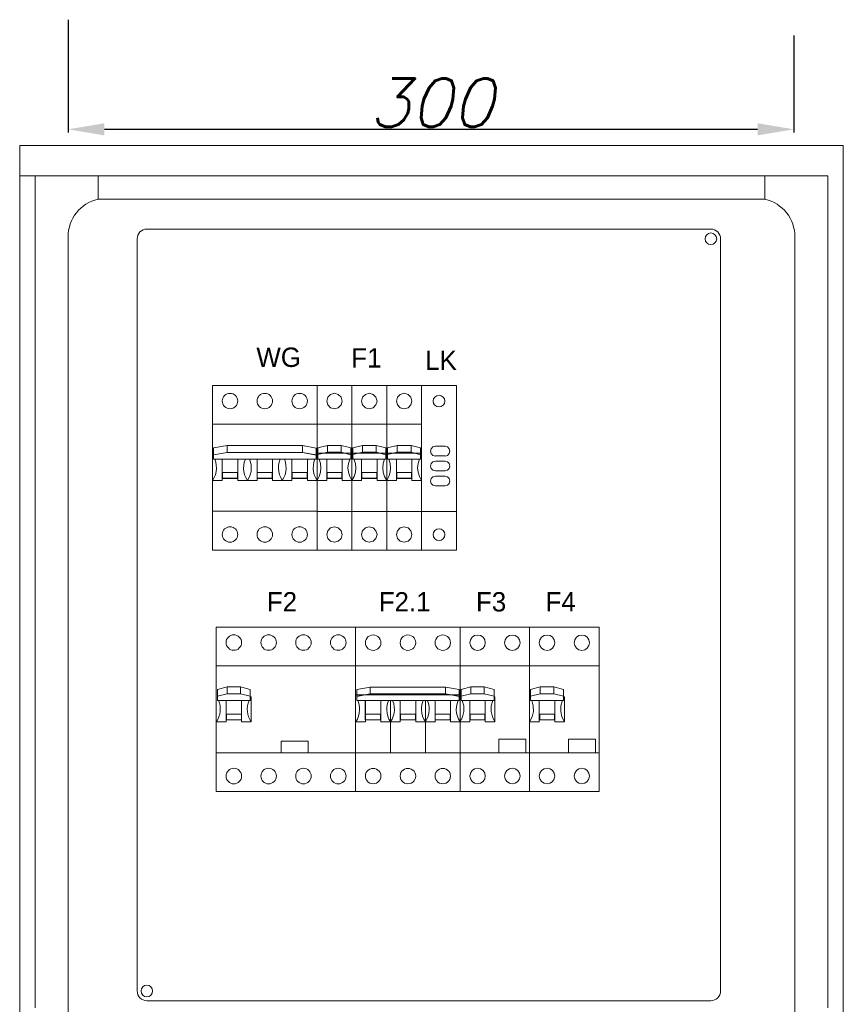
# Model space of a CAD drawing. Header units: millimetres. Extents: x 730 to 10409, y 1134 to 11940.
# Tile 35 of 49: x 8325 to 8666, y 5977 to 6384. Entities that reach past the tile are written whole.
import ezdxf

# ---------------------------------------------------------------- set-up
doc = ezdxf.new("R2010")
doc.units = ezdxf.units.MM
doc.layers.add('30', color=7, linetype='Continuous')
doc.layers.add('45', color=7, linetype='Continuous')
for name, color, linetype, lineweight in [('AKCESORIA', 7, 'Continuous', 5), ('kontur OBUDOWY', 7, 'Continuous', 5), ('wymiary', 3, 'Continuous', 5)]:
    doc.layers.add(name, color=color, linetype=linetype, lineweight=lineweight)
doc.styles.add('INCOBEX', font='romans.shx', dxfattribs={"oblique": 15})
doc.dimstyles.new('INCOBEX', dxfattribs={"dimtxt": 20, "dimasz": 15, "dimexe": 1.25, "dimexo": 0, "dimgap": 1, "dimtad": 1, "dimdec": 1, "dimtxsty": 'INCOBEX', "dimcen": 2.5, "dimadec": 1, "dimazin": 2, "dimtfac": 1, "dimtdec": 1, "dimtmove": 0, "dimatfit": 3, "dimfxl": 1, "dimarcsym": 0})

# ---------------------------------------------------------------- blocks, each defined once
blk = doc.blocks.new('*D63')
at = {"layer": 'Defpoints', "color": 0, "transparency": 16777216}
for p in [(8345.19, 6384.46), (8645.18, 6377.89), (8645.18, 6339.15)]:
    blk.add_point(p, dxfattribs=at)
at = {"layer": 'wymiary', "color": 0, "lineweight": -2, "transparency": 16777216}
for p, q in [((8345.19, 6384.46), (8345.19, 6337.9)), ((8645.18, 6377.89), (8645.18, 6337.9)), ((8360.19, 6339.15), (8630.18, 6339.15))]:
    blk.add_line(p, q, dxfattribs=at)
at = {"layer": 'wymiary', "color": 0, "transparency": 16777216}
for points in [[(8360.19, 6341.65), (8360.19, 6336.65), (8345.19, 6339.15)], [(8630.18, 6341.65), (8630.18, 6336.65), (8645.18, 6339.15)]]:
    blk.add_solid(points, dxfattribs=at)
at = {"layer": 'wymiary', "color": 0, "transparency": 16777216, "insert": (8495.19, 6350.15), "char_height": 20, "attachment_point": 5, "style": 'INCOBEX'}
blk.add_mtext('300', dxfattribs=at)

msp = doc.modelspace()

# ---------------------------------------------------------------- linework, layer by layer
at = {"layer": '30', "color": 7, "lineweight": 15}
for p, q in [((8404.9, 6186.08), (8404.9, 6214.4)), ((8404.9, 6214.4), (8404.9, 6214.4)), ((8505.74, 6186.08), (8505.74, 6214.4))]:
    msp.add_line(p, q, dxfattribs=at)
at = {"layer": '45', "color": 7, "lineweight": 15}
for p, q in [((8448.1, 6165.22), (8448.1, 6233.22)), ((8505.74, 6233.22), (8505.74, 6165.22)), ((8505.74, 6233.22), (8505.74, 6165.22)), ((8404.9, 6217.28), (8448.1, 6217.28)), ((8406.14, 6217.28), (8406.14, 6217.28)), ((8406.45, 6117.44), (8464.05, 6117.44)), ((8464.05, 6117.44), (8464.05, 6105.39)), ((8507.25, 6117.41), (8535.9, 6117.41)), ((8535.97, 6117.41), (8564.63, 6117.41))]:
    msp.add_line(p, q, dxfattribs=at)
for points in [[(8404.9, 6233.22), (8448.1, 6233.22), (8448.1, 6165.22), (8404.9, 6165.22), (8404.9, 6233.22)], [(8404.9, 6233.22), (8404.9, 6233.22), (8404.9, 6165.22), (8404.9, 6165.22), (8404.9, 6233.22)], [(8448.1, 6233.22), (8462.5, 6233.22), (8462.5, 6165.22), (8448.1, 6165.22), (8448.1, 6233.22)], [(8462.5, 6233.22), (8476.9, 6233.22), (8476.9, 6165.22), (8462.5, 6165.22), (8462.5, 6233.22)], [(8476.9, 6233.22), (8491.3, 6233.22), (8491.3, 6165.22), (8476.9, 6165.22), (8476.9, 6233.22)], [(8491.31, 6165.22), (8505.72, 6165.22), (8505.72, 6233.22), (8491.31, 6233.22), (8491.31, 6165.22)], [(8448.1, 6217.24), (8462.5, 6217.24), (8462.5, 6205.25), (8448.1, 6205.25), (8448.1, 6217.24)], [(8462.5, 6217.24), (8476.9, 6217.24), (8476.9, 6205.25), (8462.5, 6205.25), (8462.5, 6217.24)], [(8476.9, 6217.24), (8491.3, 6217.24), (8491.3, 6205.25), (8476.9, 6205.25), (8476.9, 6217.24)], [(8410.92, 6208.42), (8405.33, 6207.46), (8405.33, 6204.56), (8410.92, 6205.6), (8410.92, 6208.42)], [(8410.92, 6208.42), (8442.08, 6208.42), (8442.08, 6205.6), (8410.92, 6205.6), (8410.92, 6208.42)], [(8442.08, 6208.42), (8442.08, 6205.6), (8447.71, 6204.65), (8447.71, 6207.38), (8442.08, 6208.42)], [(8452.48, 6208.44), (8448.48, 6207.49), (8448.48, 6204.68), (8452.48, 6205.63), (8452.48, 6208.44)], [(8452.48, 6208.44), (8458.12, 6208.44), (8458.12, 6205.62), (8452.48, 6205.62), (8452.48, 6208.44)], [(8458.12, 6208.44), (8458.12, 6205.66), (8462.12, 6204.61), (8462.12, 6207.49), (8458.12, 6208.44)], [(8466.88, 6208.44), (8462.88, 6207.49), (8462.88, 6204.68), (8466.88, 6205.63), (8466.88, 6208.44)], [(8466.88, 6208.44), (8472.53, 6208.44), (8472.53, 6205.62), (8466.88, 6205.62), (8466.88, 6208.44)], [(8472.52, 6208.44), (8472.52, 6205.66), (8476.52, 6204.61), (8476.52, 6207.49), (8472.52, 6208.44)], [(8481.28, 6208.44), (8477.28, 6207.49), (8477.28, 6204.68), (8481.28, 6205.63), (8481.28, 6208.44)], [(8481.28, 6208.44), (8486.93, 6208.44), (8486.93, 6205.62), (8481.28, 6205.62), (8481.28, 6208.44)], [(8486.93, 6208.44), (8486.93, 6205.66), (8490.92, 6204.61), (8490.92, 6207.49), (8486.93, 6208.44)], [(8442.08, 6205.6), (8410.92, 6205.6), (8405.33, 6204.65), (8405.33, 6202.83), (8447.71, 6202.83), (8447.71, 6204.52), (8442.08, 6205.6)], [(8408.89, 6202.83), (8415.3, 6202.83), (8415.3, 6194.82), (8408.89, 6194.82), (8408.89, 6202.83)], [(8423.31, 6202.83), (8429.73, 6202.83), (8429.73, 6194.82), (8423.31, 6194.82), (8423.31, 6202.83)], [(8437.7, 6202.83), (8444.11, 6202.83), (8444.11, 6194.82), (8437.7, 6194.82), (8437.7, 6202.83)], [(8458.12, 6205.63), (8452.51, 6205.63), (8448.48, 6204.68), (8448.48, 6202.81), (8462.12, 6202.81), (8462.12, 6204.61), (8458.12, 6205.63)], [(8452.1, 6202.84), (8458.5, 6202.84), (8458.5, 6194.83), (8452.1, 6194.83), (8452.1, 6202.84)], [(8472.53, 6205.63), (8466.91, 6205.63), (8462.88, 6204.68), (8462.88, 6202.81), (8476.52, 6202.81), (8476.52, 6204.61), (8472.53, 6205.63)], [(8466.5, 6202.84), (8472.91, 6202.84), (8472.91, 6194.83), (8466.5, 6194.83), (8466.5, 6202.84)], [(8486.93, 6205.63), (8481.31, 6205.63), (8477.28, 6204.68), (8477.28, 6202.81), (8490.92, 6202.81), (8490.92, 6204.61), (8486.93, 6205.63)], [(8480.9, 6202.84), (8487.31, 6202.84), (8487.31, 6194.83), (8480.9, 6194.83), (8480.9, 6202.84)], [(8409.02, 6197.25), (8415.21, 6197.25), (8415.21, 6194.95), (8409.02, 6194.95), (8409.02, 6197.25)], [(8423.4, 6197.25), (8429.6, 6197.25), (8429.6, 6194.95), (8423.4, 6194.95), (8423.4, 6197.25)], [(8437.83, 6197.25), (8444.03, 6197.25), (8444.03, 6194.95), (8437.83, 6194.95), (8437.83, 6197.25)], [(8452.25, 6197.24), (8458.35, 6197.24), (8458.35, 6194.99), (8452.25, 6194.99), (8452.25, 6197.24)], [(8466.66, 6197.24), (8472.75, 6197.24), (8472.75, 6194.99), (8466.66, 6194.99), (8466.66, 6197.24)], [(8481.06, 6197.24), (8487.15, 6197.24), (8487.15, 6194.99), (8481.06, 6194.99), (8481.06, 6197.24)], [(8406.45, 6133.38), (8464.05, 6133.38), (8464.05, 6065.38), (8406.45, 6065.38), (8406.45, 6133.38)], [(8464.05, 6133.38), (8507.21, 6133.38), (8507.21, 6065.38), (8464.05, 6065.38), (8464.05, 6133.38)], [(8507.21, 6133.38), (8535.94, 6133.38), (8535.94, 6065.38), (8507.21, 6065.38), (8507.21, 6133.38)], [(8535.94, 6133.38), (8564.67, 6133.38), (8564.67, 6065.38), (8535.94, 6065.38), (8535.94, 6133.38)], [(8464.05, 6117.37), (8507.21, 6117.37), (8507.21, 6105.38), (8464.05, 6105.38), (8464.05, 6117.37)], [(8410.9, 6108.64), (8406.92, 6107.66), (8406.92, 6104.79), (8410.9, 6105.82), (8410.9, 6108.64)], [(8416.5, 6105.82), (8410.9, 6105.82), (8406.92, 6104.83), (8406.92, 6103), (8420.48, 6103), (8420.48, 6104.79), (8416.5, 6105.82)], [(8410.9, 6108.64), (8416.5, 6108.64), (8416.5, 6105.81), (8410.9, 6105.81), (8410.9, 6108.64)], [(8416.5, 6108.64), (8416.5, 6105.82), (8420.48, 6104.83), (8420.48, 6107.66), (8416.5, 6108.64)], [(8470.08, 6108.58), (8464.49, 6107.63), (8464.49, 6104.73), (8470.08, 6105.77), (8470.08, 6108.58)], [(8501.23, 6105.77), (8470.08, 6105.77), (8464.49, 6104.82), (8464.49, 6103), (8506.86, 6103), (8506.86, 6104.69), (8501.23, 6105.77)], [(8470.07, 6108.58), (8501.23, 6108.58), (8501.23, 6105.77), (8470.07, 6105.77), (8470.07, 6108.58)], [(8501.23, 6108.58), (8501.23, 6105.77), (8506.86, 6104.82), (8506.86, 6107.54), (8501.23, 6108.58)], [(8511.64, 6108.63), (8507.65, 6107.63), (8507.65, 6104.83), (8511.64, 6105.79), (8511.64, 6108.63)], [(8517.22, 6105.82), (8511.64, 6105.82), (8507.65, 6104.86), (8507.65, 6103.02), (8521.25, 6103.02), (8521.25, 6104.83), (8517.22, 6105.82)], [(8511.64, 6108.63), (8517.22, 6108.63), (8517.22, 6105.82), (8511.64, 6105.82), (8511.64, 6108.63)], [(8517.22, 6108.63), (8517.22, 6105.79), (8521.25, 6104.83), (8521.25, 6107.59), (8517.22, 6108.63)], [(8540.37, 6108.63), (8536.38, 6107.63), (8536.38, 6104.83), (8540.37, 6105.79), (8540.37, 6108.63)], [(8545.95, 6105.82), (8540.37, 6105.82), (8536.38, 6104.86), (8536.38, 6103.02), (8549.97, 6103.02), (8549.97, 6104.83), (8545.95, 6105.82)], [(8540.37, 6108.63), (8545.95, 6108.63), (8545.95, 6105.82), (8540.37, 6105.82), (8540.37, 6108.63)], [(8545.94, 6108.63), (8545.94, 6105.79), (8549.97, 6104.83), (8549.97, 6107.59), (8545.94, 6108.63)], [(8410.51, 6103), (8416.89, 6103), (8416.89, 6095), (8410.51, 6095), (8410.51, 6103)], [(8468.04, 6103), (8474.45, 6103), (8474.45, 6094.99), (8468.04, 6094.99), (8468.04, 6103)], [(8482.47, 6103), (8488.88, 6103), (8488.88, 6094.99), (8482.47, 6094.99), (8482.47, 6103)], [(8496.85, 6103), (8503.27, 6103), (8503.27, 6094.99), (8496.85, 6094.99), (8496.85, 6103)], [(8511.23, 6103.02), (8517.63, 6103.02), (8517.63, 6095.05), (8511.23, 6095.05), (8511.23, 6103.02)], [(8539.96, 6103.02), (8546.35, 6103.02), (8546.35, 6095.05), (8539.96, 6095.05), (8539.96, 6103.02)], [(8410.64, 6097.4), (8416.84, 6097.4), (8416.84, 6095.09), (8410.64, 6095.09), (8410.64, 6097.4)], [(8468.17, 6097.42), (8474.37, 6097.42), (8474.37, 6095.12), (8468.17, 6095.12), (8468.17, 6097.42)], [(8482.55, 6097.42), (8488.75, 6097.42), (8488.75, 6095.12), (8482.55, 6095.12), (8482.55, 6097.42)], [(8496.98, 6097.42), (8503.18, 6097.42), (8503.18, 6095.12), (8496.98, 6095.12), (8496.98, 6097.42)], [(8511.38, 6097.45), (8517.48, 6097.45), (8517.48, 6095.12), (8511.38, 6095.12), (8511.38, 6097.45)], [(8540.11, 6097.45), (8546.21, 6097.45), (8546.21, 6095.12), (8540.11, 6095.12), (8540.11, 6097.45)]]:
    msp.add_lwpolyline(points, close=True, dxfattribs=at)
for points in [[(8404.9, 6233.22), (8448.1, 6233.22), (8448.1, 6165.22), (8404.9, 6165.22), (8404.9, 6233.22)], [(8448.1, 6233.22), (8462.5, 6233.22), (8462.5, 6165.22), (8448.1, 6165.22), (8448.1, 6233.22)], [(8462.5, 6233.22), (8476.9, 6233.22), (8476.9, 6165.22), (8462.5, 6165.22), (8462.5, 6233.22)], [(8476.9, 6233.22), (8491.3, 6233.22), (8491.3, 6165.22), (8476.9, 6165.22), (8476.9, 6233.22)], [(8491.31, 6165.22), (8505.72, 6165.22), (8505.72, 6233.22), (8491.31, 6233.22), (8491.31, 6165.22)], [(8415.34, 6226.85), (8415.26, 6227.45), (8415.09, 6228.05), (8414.79, 6228.6), (8414.4, 6229.07), (8413.89, 6229.5), (8413.38, 6229.8), (8412.78, 6229.97), (8412.14, 6230.01), (8411.49, 6229.97), (8410.9, 6229.8), (8410.34, 6229.5), (8409.87, 6229.07), (8409.48, 6228.6), (8409.18, 6228.05), (8409.01, 6227.45), (8408.93, 6226.85), (8409.01, 6226.21), (8409.18, 6225.61), (8409.48, 6225.05), (8409.87, 6224.58), (8410.34, 6224.16), (8410.9, 6223.86), (8411.49, 6223.69), (8412.14, 6223.64), (8412.78, 6223.69), (8413.38, 6223.86), (8413.89, 6224.16), (8414.4, 6224.58), (8414.79, 6225.05), (8415.09, 6225.61), (8415.26, 6226.21), (8415.34, 6226.85)], [(8429.71, 6226.85), (8429.67, 6227.45), (8429.45, 6228.05), (8429.16, 6228.6), (8428.77, 6229.07), (8428.3, 6229.5), (8427.74, 6229.8), (8427.14, 6229.97), (8426.5, 6230.01), (8425.9, 6229.97), (8425.31, 6229.8), (8424.75, 6229.5), (8424.24, 6229.07), (8423.85, 6228.6), (8423.55, 6228.05), (8423.38, 6227.45), (8423.34, 6226.85), (8423.38, 6226.21), (8423.55, 6225.61), (8423.85, 6225.05), (8424.24, 6224.58), (8424.75, 6224.16), (8425.31, 6223.86), (8425.9, 6223.69), (8426.5, 6223.64), (8427.14, 6223.69), (8427.74, 6223.86), (8428.3, 6224.16), (8428.77, 6224.58), (8429.16, 6225.05), (8429.45, 6225.61), (8429.67, 6226.21), (8429.71, 6226.85)], [(8444.12, 6226.85), (8444.04, 6227.45), (8443.87, 6228.05), (8443.57, 6228.6), (8443.18, 6229.07), (8442.67, 6229.5), (8442.11, 6229.8), (8441.51, 6229.97), (8440.91, 6230.01), (8440.27, 6229.97), (8439.67, 6229.8), (8439.12, 6229.5), (8438.65, 6229.07), (8438.26, 6228.6), (8437.96, 6228.05), (8437.75, 6227.45), (8437.71, 6226.85), (8437.75, 6226.21), (8437.96, 6225.61), (8438.26, 6225.05), (8438.65, 6224.58), (8439.12, 6224.16), (8439.67, 6223.86), (8440.27, 6223.69), (8440.91, 6223.64), (8441.51, 6223.69), (8442.11, 6223.86), (8442.67, 6224.16), (8443.18, 6224.58), (8443.57, 6225.05), (8443.87, 6225.61), (8444.04, 6226.21), (8444.12, 6226.85)], [(8458.5, 6226.83), (8458.06, 6228.41), (8456.89, 6229.58), (8455.3, 6230.02), (8453.71, 6229.58), (8452.54, 6228.41), (8452.1, 6226.83), (8452.54, 6225.21), (8453.71, 6224.04), (8455.3, 6223.63), (8456.89, 6224.04), (8458.06, 6225.21), (8458.5, 6226.83)], [(8472.91, 6226.83), (8472.46, 6228.41), (8471.29, 6229.58), (8469.7, 6230.02), (8468.12, 6229.58), (8466.94, 6228.41), (8466.5, 6226.83), (8466.94, 6225.21), (8468.12, 6224.04), (8469.7, 6223.63), (8471.29, 6224.04), (8472.46, 6225.21), (8472.91, 6226.83)], [(8487.31, 6226.83), (8486.86, 6228.41), (8485.69, 6229.58), (8484.1, 6230.02), (8482.52, 6229.58), (8481.34, 6228.41), (8480.9, 6226.83), (8481.34, 6225.21), (8482.52, 6224.04), (8484.1, 6223.63), (8485.69, 6224.04), (8486.86, 6225.21), (8487.31, 6226.83)], [(8500.91, 6226.8), (8500.73, 6225.87), (8500.21, 6225.1), (8499.43, 6224.58), (8498.51, 6224.4), (8497.59, 6224.58), (8496.81, 6225.1), (8496.29, 6225.87), (8496.11, 6226.8), (8496.29, 6227.71), (8496.81, 6228.49), (8497.59, 6229.02), (8498.51, 6229.2), (8499.43, 6229.02), (8500.21, 6228.49), (8500.73, 6227.71), (8500.91, 6226.8)], [(8448.1, 6217.24), (8462.5, 6217.24), (8462.5, 6205.25), (8448.1, 6205.25), (8448.1, 6217.24)], [(8462.5, 6217.24), (8476.9, 6217.24), (8476.9, 6205.25), (8462.5, 6205.25), (8462.5, 6217.24)], [(8476.9, 6217.24), (8491.3, 6217.24), (8491.3, 6205.25), (8476.9, 6205.25), (8476.9, 6217.24)], [(8410.92, 6208.42), (8405.33, 6207.46), (8405.33, 6204.56), (8410.92, 6205.6), (8410.92, 6208.42)], [(8410.92, 6208.42), (8442.08, 6208.42), (8442.08, 6205.6), (8410.92, 6205.6), (8410.92, 6208.42)], [(8442.08, 6208.42), (8442.08, 6205.6), (8447.71, 6204.65), (8447.71, 6207.38), (8442.08, 6208.42)], [(8452.48, 6208.44), (8448.48, 6207.49), (8448.48, 6204.68), (8452.48, 6205.63), (8452.48, 6208.44)], [(8452.48, 6208.44), (8458.12, 6208.44), (8458.12, 6205.62), (8452.48, 6205.62), (8452.48, 6208.44)], [(8458.12, 6208.44), (8458.12, 6205.66), (8462.12, 6204.61), (8462.12, 6207.49), (8458.12, 6208.44)], [(8466.88, 6208.44), (8462.88, 6207.49), (8462.88, 6204.68), (8466.88, 6205.63), (8466.88, 6208.44)], [(8466.88, 6208.44), (8472.53, 6208.44), (8472.53, 6205.62), (8466.88, 6205.62), (8466.88, 6208.44)], [(8472.52, 6208.44), (8472.52, 6205.66), (8476.52, 6204.61), (8476.52, 6207.49), (8472.52, 6208.44)], [(8481.28, 6208.44), (8477.28, 6207.49), (8477.28, 6204.68), (8481.28, 6205.63), (8481.28, 6208.44)], [(8481.28, 6208.44), (8486.93, 6208.44), (8486.93, 6205.62), (8481.28, 6205.62), (8481.28, 6208.44)], [(8486.93, 6208.44), (8486.93, 6205.66), (8490.92, 6204.61), (8490.92, 6207.49), (8486.93, 6208.44)], [(8497.01, 6204.11), (8496.01, 6204.38), (8495.27, 6205.11), (8495.01, 6206.11), (8495.27, 6207.12), (8496.01, 6207.85), (8497.01, 6208.11)], [(8501, 6208.11), (8497, 6208.11)], [(8501, 6208.11), (8502, 6207.85), (8502.74, 6207.12), (8503, 6206.11), (8502.74, 6205.11), (8502, 6204.38), (8501, 6204.11)], [(8404.94, 6194), (8405.59, 6195.17), (8406.07, 6196.38), (8406.42, 6197.64), (8406.5, 6198.98), (8406.46, 6200.28), (8406.24, 6201.58), (8405.81, 6202.83)], [(8442.08, 6205.6), (8410.92, 6205.6), (8405.33, 6204.65), (8405.33, 6202.83), (8447.71, 6202.83), (8447.71, 6204.52), (8442.08, 6205.6)], [(8408.89, 6202.83), (8415.3, 6202.83), (8415.3, 6194.82), (8408.89, 6194.82), (8408.89, 6202.83)], [(8408.93, 6202.83), (8408.93, 6194)], [(8415.34, 6194), (8415.34, 6202.83)], [(8418.46, 6202.83), (8418.03, 6201.58), (8417.77, 6200.28), (8417.72, 6198.98), (8417.86, 6197.64), (8418.16, 6196.38), (8418.68, 6195.17), (8419.33, 6194)], [(8419.33, 6194), (8419.98, 6195.17), (8420.46, 6196.38), (8420.8, 6197.64), (8420.93, 6198.98), (8420.85, 6200.28), (8420.63, 6201.58), (8420.2, 6202.83)], [(8423.31, 6202.83), (8429.73, 6202.83), (8429.73, 6194.82), (8423.31, 6194.82), (8423.31, 6202.83)], [(8423.31, 6202.83), (8423.31, 6194)], [(8429.73, 6194), (8429.73, 6202.83)], [(8432.85, 6202.83), (8432.41, 6201.58), (8432.15, 6200.28), (8432.11, 6198.98), (8432.24, 6197.64), (8432.54, 6196.38), (8433.06, 6195.17), (8433.72, 6194)], [(8433.71, 6194), (8434.36, 6195.17), (8434.88, 6196.38), (8435.19, 6197.64), (8435.32, 6198.98), (8435.23, 6200.28), (8435.02, 6201.58), (8434.58, 6202.83)], [(8437.7, 6202.83), (8444.11, 6202.83), (8444.11, 6194.82), (8437.7, 6194.82), (8437.7, 6202.83)], [(8437.7, 6202.83), (8437.7, 6194)], [(8444.11, 6194), (8444.11, 6202.83)], [(8447.23, 6202.83), (8446.8, 6201.58), (8446.58, 6200.28), (8446.5, 6198.98), (8446.63, 6197.64), (8446.93, 6196.38), (8447.45, 6195.17), (8448.1, 6194)], [(8448.1, 6194.04), (8448.99, 6195.66), (8449.53, 6197.4), (8449.69, 6199.23), (8449.53, 6201.07), (8448.96, 6202.84)], [(8458.12, 6205.63), (8452.51, 6205.63), (8448.48, 6204.68), (8448.48, 6202.81), (8462.12, 6202.81), (8462.12, 6204.61), (8458.12, 6205.63)], [(8452.1, 6202.84), (8458.5, 6202.84), (8458.5, 6194.83), (8452.1, 6194.83), (8452.1, 6202.84)], [(8452.1, 6202.84), (8452.1, 6194.04)], [(8458.5, 6194.04), (8458.5, 6202.84)], [(8461.61, 6202.84), (8461.07, 6201.07), (8460.88, 6199.23), (8461.07, 6197.4), (8461.61, 6195.66), (8462.5, 6194.04)], [(8462.5, 6194.04), (8463.39, 6195.66), (8463.93, 6197.4), (8464.09, 6199.23), (8463.93, 6201.07), (8463.36, 6202.84)], [(8472.53, 6205.63), (8466.91, 6205.63), (8462.88, 6204.68), (8462.88, 6202.81), (8476.52, 6202.81), (8476.52, 6204.61), (8472.53, 6205.63)], [(8466.5, 6202.84), (8472.91, 6202.84), (8472.91, 6194.83), (8466.5, 6194.83), (8466.5, 6202.84)], [(8466.5, 6202.84), (8466.5, 6194.04)], [(8472.9, 6194.04), (8472.9, 6202.84)], [(8476.01, 6202.84), (8475.47, 6201.07), (8475.28, 6199.23), (8475.47, 6197.4), (8476.01, 6195.66), (8476.9, 6194.04)], [(8476.9, 6194.04), (8477.79, 6195.66), (8478.33, 6197.4), (8478.49, 6199.23), (8478.33, 6201.07), (8477.76, 6202.84)], [(8486.93, 6205.63), (8481.31, 6205.63), (8477.28, 6204.68), (8477.28, 6202.81), (8490.92, 6202.81), (8490.92, 6204.61), (8486.93, 6205.63)], [(8480.9, 6202.84), (8487.31, 6202.84), (8487.31, 6194.83), (8480.9, 6194.83), (8480.9, 6202.84)], [(8480.9, 6202.84), (8480.9, 6194.04)], [(8487.31, 6194.04), (8487.31, 6202.84)], [(8490.42, 6202.84), (8489.88, 6201.07), (8489.68, 6199.23), (8489.88, 6197.4), (8490.42, 6195.66), (8491.3, 6194.04)], [(8501, 6204.12), (8497, 6204.12)], [(8497.01, 6197.95), (8496.01, 6198.22), (8495.27, 6198.94), (8495.01, 6199.94), (8495.27, 6200.95), (8496.01, 6201.68), (8497.01, 6201.94)], [(8501, 6201.94), (8497, 6201.94)], [(8501, 6201.94), (8502, 6201.68), (8502.74, 6200.95), (8503, 6199.94), (8502.74, 6198.94), (8502, 6198.22), (8501, 6197.95)], [(8409.02, 6197.25), (8415.21, 6197.25), (8415.21, 6194.95), (8409.02, 6194.95), (8409.02, 6197.25)], [(8423.4, 6197.25), (8429.6, 6197.25), (8429.6, 6194.95), (8423.4, 6194.95), (8423.4, 6197.25)], [(8437.83, 6197.25), (8444.03, 6197.25), (8444.03, 6194.95), (8437.83, 6194.95), (8437.83, 6197.25)], [(8452.25, 6197.24), (8458.35, 6197.24), (8458.35, 6194.99), (8452.25, 6194.99), (8452.25, 6197.24)], [(8466.66, 6197.24), (8472.75, 6197.24), (8472.75, 6194.99), (8466.66, 6194.99), (8466.66, 6197.24)], [(8481.06, 6197.24), (8487.15, 6197.24), (8487.15, 6194.99), (8481.06, 6194.99), (8481.06, 6197.24)], [(8497.01, 6191.78), (8496.01, 6192.05), (8495.27, 6192.78), (8495.01, 6193.77), (8495.27, 6194.78), (8496.01, 6195.52), (8497.01, 6195.78)], [(8501, 6197.95), (8497, 6197.95)], [(8501, 6195.78), (8497, 6195.78)], [(8501, 6195.78), (8502, 6195.52), (8502.74, 6194.78), (8503, 6193.77), (8502.74, 6192.78), (8502, 6192.05), (8501, 6191.78)], [(8404.94, 6194), (8408.93, 6194)], [(8415.34, 6194), (8423.32, 6194)], [(8429.73, 6194), (8437.7, 6194)], [(8444.11, 6194), (8448.1, 6194)], [(8448.1, 6194.04), (8452.1, 6194.04)], [(8458.5, 6194.04), (8462.5, 6194.04)], [(8462.5, 6194.04), (8466.5, 6194.04)], [(8472.9, 6194.04), (8476.9, 6194.04)], [(8476.9, 6194.04), (8480.9, 6194.04)], [(8487.31, 6194.04), (8491.3, 6194.04)], [(8501, 6191.78), (8497, 6191.78)], [(8448.1, 6181.25), (8404.9, 6181.25)], [(8462.5, 6181.23), (8448.1, 6181.23)], [(8476.9, 6181.23), (8462.5, 6181.23)], [(8491.3, 6181.23), (8476.9, 6181.23)], [(8505.71, 6181.22), (8491.31, 6181.22)], [(8415.34, 6171.67), (8415.26, 6172.27), (8415.09, 6172.87), (8414.79, 6173.42), (8414.4, 6173.94), (8413.89, 6174.32), (8413.38, 6174.62), (8412.78, 6174.79), (8412.14, 6174.88), (8411.49, 6174.79), (8410.9, 6174.62), (8410.34, 6174.32), (8409.87, 6173.94), (8409.48, 6173.42), (8409.18, 6172.87), (8409.01, 6172.27), (8408.93, 6171.67), (8409.01, 6171.03), (8409.18, 6170.43), (8409.48, 6169.88), (8409.87, 6169.41), (8410.34, 6169.02), (8410.9, 6168.72), (8411.49, 6168.51), (8412.14, 6168.46), (8412.78, 6168.51), (8413.38, 6168.72), (8413.89, 6169.02), (8414.4, 6169.41), (8414.79, 6169.88), (8415.09, 6170.43), (8415.26, 6171.03), (8415.34, 6171.67)], [(8429.71, 6171.67), (8429.67, 6172.27), (8429.45, 6172.87), (8429.16, 6173.42), (8428.77, 6173.94), (8428.3, 6174.32), (8427.74, 6174.62), (8427.14, 6174.79), (8426.5, 6174.88), (8425.9, 6174.79), (8425.31, 6174.62), (8424.75, 6174.32), (8424.24, 6173.94), (8423.85, 6173.42), (8423.55, 6172.87), (8423.38, 6172.27), (8423.34, 6171.67), (8423.38, 6171.03), (8423.55, 6170.43), (8423.85, 6169.88), (8424.24, 6169.41), (8424.75, 6169.02), (8425.31, 6168.72), (8425.9, 6168.51), (8426.5, 6168.46), (8427.14, 6168.51), (8427.74, 6168.72), (8428.3, 6169.02), (8428.77, 6169.41), (8429.16, 6169.88), (8429.45, 6170.43), (8429.67, 6171.03), (8429.71, 6171.67)], [(8444.12, 6171.67), (8444.04, 6172.27), (8443.87, 6172.87), (8443.57, 6173.42), (8443.18, 6173.94), (8442.67, 6174.32), (8442.11, 6174.62), (8441.51, 6174.79), (8440.91, 6174.88), (8440.27, 6174.79), (8439.67, 6174.62), (8439.12, 6174.32), (8438.65, 6173.94), (8438.26, 6173.42), (8437.96, 6172.87), (8437.75, 6172.27), (8437.71, 6171.67), (8437.75, 6171.03), (8437.96, 6170.43), (8438.26, 6169.88), (8438.65, 6169.41), (8439.12, 6169.02), (8439.67, 6168.72), (8440.27, 6168.51), (8440.91, 6168.46), (8441.51, 6168.51), (8442.11, 6168.72), (8442.67, 6169.02), (8443.18, 6169.41), (8443.57, 6169.88), (8443.87, 6170.43), (8444.04, 6171.03), (8444.12, 6171.67)], [(8458.5, 6171.64), (8458.06, 6173.25), (8456.89, 6174.43), (8455.3, 6174.84), (8453.71, 6174.43), (8452.54, 6173.25), (8452.1, 6171.64), (8452.54, 6170.06), (8453.71, 6168.89), (8455.3, 6168.44), (8456.89, 6168.89), (8458.06, 6170.06), (8458.5, 6171.64)], [(8472.91, 6171.64), (8472.46, 6173.25), (8471.29, 6174.43), (8469.7, 6174.84), (8468.12, 6174.43), (8466.94, 6173.25), (8466.5, 6171.64), (8466.94, 6170.06), (8468.12, 6168.89), (8469.7, 6168.44), (8471.29, 6168.89), (8472.46, 6170.06), (8472.91, 6171.64)], [(8487.31, 6171.64), (8486.86, 6173.25), (8485.69, 6174.43), (8484.1, 6174.84), (8482.52, 6174.43), (8481.34, 6173.25), (8480.9, 6171.64), (8481.34, 6170.06), (8482.52, 6168.89), (8484.1, 6168.44), (8485.69, 6168.89), (8486.86, 6170.06), (8487.31, 6171.64)], [(8500.91, 6171.61), (8500.73, 6170.69), (8500.21, 6169.92), (8499.43, 6169.39), (8498.51, 6169.21), (8497.59, 6169.39), (8496.81, 6169.92), (8496.29, 6170.69), (8496.11, 6171.61), (8496.29, 6172.54), (8496.81, 6173.31), (8497.59, 6173.83), (8498.51, 6174.02), (8499.43, 6173.83), (8500.21, 6173.31), (8500.73, 6172.54), (8500.91, 6171.61)], [(8406.45, 6133.38), (8464.05, 6133.38), (8464.05, 6065.38), (8406.45, 6065.38), (8406.45, 6133.38)], [(8416.89, 6127.02), (8416.84, 6127.61), (8416.67, 6128.21), (8416.37, 6128.77), (8415.94, 6129.24), (8415.47, 6129.67), (8414.92, 6129.97), (8414.32, 6130.14), (8413.68, 6130.18), (8413.08, 6130.14), (8412.48, 6129.97), (8411.92, 6129.67), (8411.45, 6129.24), (8411.02, 6128.77), (8410.73, 6128.21), (8410.55, 6127.61), (8410.51, 6127.02), (8410.55, 6126.38), (8410.73, 6125.78), (8411.02, 6125.22), (8411.45, 6124.75), (8411.92, 6124.32), (8412.48, 6124.02), (8413.08, 6123.85), (8413.68, 6123.81), (8414.32, 6123.85), (8414.92, 6124.02), (8415.47, 6124.32), (8415.94, 6124.75), (8416.37, 6125.22), (8416.67, 6125.78), (8416.84, 6126.38), (8416.89, 6127.02)], [(8431.29, 6127.02), (8431.21, 6127.61), (8431.04, 6128.21), (8430.74, 6128.77), (8430.35, 6129.24), (8429.84, 6129.67), (8429.33, 6129.97), (8428.73, 6130.14), (8428.09, 6130.18), (8427.45, 6130.14), (8426.85, 6129.97), (8426.29, 6129.67), (8425.82, 6129.24), (8425.44, 6128.77), (8425.14, 6128.21), (8424.97, 6127.61), (8424.88, 6127.02), (8424.97, 6126.38), (8425.14, 6125.78), (8425.44, 6125.22), (8425.82, 6124.75), (8426.29, 6124.32), (8426.85, 6124.02), (8427.45, 6123.85), (8428.09, 6123.81), (8428.73, 6123.85), (8429.33, 6124.02), (8429.84, 6124.32), (8430.35, 6124.75), (8430.74, 6125.22), (8431.04, 6125.78), (8431.21, 6126.38), (8431.29, 6127.02)], [(8445.66, 6127.02), (8445.62, 6127.61), (8445.41, 6128.21), (8445.11, 6128.77), (8444.72, 6129.24), (8444.25, 6129.67), (8443.7, 6129.97), (8443.1, 6130.14), (8442.45, 6130.18), (8441.86, 6130.14), (8441.26, 6129.97), (8440.7, 6129.67), (8440.19, 6129.24), (8439.8, 6128.77), (8439.5, 6128.21), (8439.33, 6127.61), (8439.29, 6127.02), (8439.33, 6126.38), (8439.5, 6125.78), (8439.8, 6125.22), (8440.19, 6124.75), (8440.7, 6124.32), (8441.26, 6124.02), (8441.86, 6123.85), (8442.45, 6123.81), (8443.1, 6123.85), (8443.7, 6124.02), (8444.25, 6124.32), (8444.72, 6124.75), (8445.11, 6125.22), (8445.41, 6125.78), (8445.62, 6126.38), (8445.66, 6127.02)], [(8460.07, 6127.02), (8459.99, 6127.61), (8459.82, 6128.21), (8459.52, 6128.77), (8459.13, 6129.24), (8458.62, 6129.67), (8458.06, 6129.97), (8457.47, 6130.14), (8456.87, 6130.18), (8456.22, 6130.14), (8455.63, 6129.97), (8455.07, 6129.67), (8454.6, 6129.24), (8454.21, 6128.77), (8453.91, 6128.21), (8453.7, 6127.61), (8453.66, 6127.02), (8453.7, 6126.38), (8453.91, 6125.78), (8454.21, 6125.22), (8454.6, 6124.75), (8455.07, 6124.32), (8455.63, 6124.02), (8456.22, 6123.85), (8456.87, 6123.81), (8457.47, 6123.85), (8458.06, 6124.02), (8458.62, 6124.32), (8459.13, 6124.75), (8459.52, 6125.22), (8459.82, 6125.78), (8459.99, 6126.38), (8460.07, 6127.02)], [(8464.05, 6133.38), (8507.21, 6133.38), (8507.21, 6065.38), (8464.05, 6065.38), (8464.05, 6133.38)], [(8474.5, 6126.93), (8474.41, 6127.67), (8474.15, 6128.32), (8473.8, 6128.93), (8473.28, 6129.45), (8472.68, 6129.83), (8471.98, 6130.05), (8471.29, 6130.14), (8470.55, 6130.05), (8469.9, 6129.83), (8469.29, 6129.45), (8468.77, 6128.93), (8468.38, 6128.32), (8468.17, 6127.67), (8468.08, 6126.93), (8468.17, 6126.24), (8468.38, 6125.55), (8468.77, 6124.94), (8469.29, 6124.47), (8469.9, 6124.08), (8470.55, 6123.82), (8471.29, 6123.73), (8471.98, 6123.82), (8472.68, 6124.08), (8473.28, 6124.47), (8473.8, 6124.94), (8474.15, 6125.55), (8474.41, 6126.24), (8474.5, 6126.93)], [(8488.88, 6126.93), (8488.79, 6127.67), (8488.53, 6128.32), (8488.19, 6128.93), (8487.67, 6129.45), (8487.06, 6129.83), (8486.37, 6130.05), (8485.67, 6130.14), (8484.94, 6130.05), (8484.29, 6129.83), (8483.68, 6129.45), (8483.16, 6128.93), (8482.77, 6128.32), (8482.55, 6127.67), (8482.47, 6126.93), (8482.55, 6126.24), (8482.77, 6125.55), (8483.16, 6124.94), (8483.68, 6124.47), (8484.29, 6124.08), (8484.94, 6123.82), (8485.67, 6123.73), (8486.37, 6123.82), (8487.06, 6124.08), (8487.67, 6124.47), (8488.19, 6124.94), (8488.53, 6125.55), (8488.79, 6126.24), (8488.88, 6126.93)], [(8503.27, 6126.93), (8503.18, 6127.67), (8502.96, 6128.32), (8502.57, 6128.93), (8502.05, 6129.45), (8501.45, 6129.83), (8500.75, 6130.05), (8500.06, 6130.14), (8499.37, 6130.05), (8498.67, 6129.83), (8498.07, 6129.45), (8497.55, 6128.93), (8497.16, 6128.32), (8496.94, 6127.67), (8496.85, 6126.93), (8496.94, 6126.24), (8497.16, 6125.55), (8497.55, 6124.94), (8498.07, 6124.47), (8498.67, 6124.08), (8499.37, 6123.82), (8500.06, 6123.73), (8500.75, 6123.82), (8501.45, 6124.08), (8502.05, 6124.47), (8502.57, 6124.94), (8502.96, 6125.55), (8503.18, 6126.24), (8503.27, 6126.93)], [(8507.21, 6133.38), (8535.94, 6133.38), (8535.94, 6065.38), (8507.21, 6065.38), (8507.21, 6133.38)], [(8517.63, 6126.95), (8517.4, 6128.17), (8516.7, 6129.2), (8515.67, 6129.9), (8514.45, 6130.12), (8513.23, 6129.9), (8512.16, 6129.2), (8511.49, 6128.17), (8511.23, 6126.95), (8511.49, 6125.73), (8512.16, 6124.66), (8513.23, 6124), (8514.45, 6123.74), (8515.67, 6124), (8516.7, 6124.66), (8517.4, 6125.73), (8517.63, 6126.95)], [(8532.03, 6126.95), (8531.77, 6128.17), (8531.06, 6129.2), (8530.03, 6129.9), (8528.81, 6130.12), (8527.59, 6129.9), (8526.56, 6129.2), (8525.86, 6128.17), (8525.64, 6126.95), (8525.86, 6125.73), (8526.56, 6124.66), (8527.59, 6124), (8528.81, 6123.74), (8530.03, 6124), (8531.06, 6124.66), (8531.77, 6125.73), (8532.03, 6126.95)], [(8535.94, 6133.38), (8564.67, 6133.38), (8564.67, 6065.38), (8535.94, 6065.38), (8535.94, 6133.38)], [(8546.35, 6126.95), (8546.13, 6128.17), (8545.43, 6129.2), (8544.4, 6129.9), (8543.18, 6130.12), (8541.96, 6129.9), (8540.89, 6129.2), (8540.22, 6128.17), (8539.96, 6126.95), (8540.22, 6125.73), (8540.89, 6124.66), (8541.96, 6124), (8543.18, 6123.74), (8544.4, 6124), (8545.43, 6124.66), (8546.13, 6125.73), (8546.35, 6126.95)], [(8560.75, 6126.95), (8560.49, 6128.17), (8559.79, 6129.2), (8558.76, 6129.9), (8557.54, 6130.12), (8556.32, 6129.9), (8555.29, 6129.2), (8554.59, 6128.17), (8554.36, 6126.95), (8554.59, 6125.73), (8555.29, 6124.66), (8556.32, 6124), (8557.54, 6123.74), (8558.76, 6124), (8559.79, 6124.66), (8560.49, 6125.73), (8560.75, 6126.95)], [(8464.05, 6117.37), (8507.21, 6117.37), (8507.21, 6105.38), (8464.05, 6105.38), (8464.05, 6117.37)], [(8410.9, 6108.64), (8406.92, 6107.66), (8406.92, 6104.79), (8410.9, 6105.82), (8410.9, 6108.64)], [(8416.5, 6105.82), (8410.9, 6105.82), (8406.92, 6104.83), (8406.92, 6103), (8420.48, 6103), (8420.48, 6104.79), (8416.5, 6105.82)], [(8410.9, 6108.64), (8416.5, 6108.64), (8416.5, 6105.81), (8410.9, 6105.81), (8410.9, 6108.64)], [(8416.5, 6108.64), (8416.5, 6105.82), (8420.48, 6104.83), (8420.48, 6107.66), (8416.5, 6108.64)], [(8470.08, 6108.58), (8464.49, 6107.63), (8464.49, 6104.73), (8470.08, 6105.77), (8470.08, 6108.58)], [(8501.23, 6105.77), (8470.08, 6105.77), (8464.49, 6104.82), (8464.49, 6103), (8506.86, 6103), (8506.86, 6104.69), (8501.23, 6105.77)], [(8470.07, 6108.58), (8501.23, 6108.58), (8501.23, 6105.77), (8470.07, 6105.77), (8470.07, 6108.58)], [(8501.23, 6108.58), (8501.23, 6105.77), (8506.86, 6104.82), (8506.86, 6107.54), (8501.23, 6108.58)], [(8511.64, 6108.63), (8507.65, 6107.63), (8507.65, 6104.83), (8511.64, 6105.79), (8511.64, 6108.63)], [(8517.22, 6105.82), (8511.64, 6105.82), (8507.65, 6104.86), (8507.65, 6103.02), (8521.25, 6103.02), (8521.25, 6104.83), (8517.22, 6105.82)], [(8511.64, 6108.63), (8517.22, 6108.63), (8517.22, 6105.82), (8511.64, 6105.82), (8511.64, 6108.63)], [(8517.22, 6108.63), (8517.22, 6105.79), (8521.25, 6104.83), (8521.25, 6107.59), (8517.22, 6108.63)], [(8540.37, 6108.63), (8536.38, 6107.63), (8536.38, 6104.83), (8540.37, 6105.79), (8540.37, 6108.63)], [(8545.95, 6105.82), (8540.37, 6105.82), (8536.38, 6104.86), (8536.38, 6103.02), (8549.97, 6103.02), (8549.97, 6104.83), (8545.95, 6105.82)], [(8540.37, 6108.63), (8545.95, 6108.63), (8545.95, 6105.82), (8540.37, 6105.82), (8540.37, 6108.63)], [(8545.94, 6108.63), (8545.94, 6105.79), (8549.97, 6104.83), (8549.97, 6107.59), (8545.94, 6108.63)], [(8406.49, 6094.23), (8407.09, 6095.22), (8407.56, 6096.24), (8407.86, 6097.35), (8408.08, 6098.51), (8408.12, 6099.66), (8407.99, 6100.82), (8407.73, 6101.93), (8407.39, 6103)], [(8410.51, 6103), (8416.89, 6103), (8416.89, 6095), (8410.51, 6095), (8410.51, 6103)], [(8410.51, 6103), (8410.51, 6095)], [(8410.51, 6103), (8410.51, 6094.23)], [(8416.88, 6095), (8416.88, 6103)], [(8416.88, 6094.23), (8416.88, 6103)], [(8420.01, 6103), (8419.62, 6101.93), (8419.41, 6100.82), (8419.28, 6099.66), (8419.32, 6098.51), (8419.53, 6097.35), (8419.83, 6096.24), (8420.3, 6095.22), (8420.9, 6094.23)], [(8420.9, 6104.62), (8420.47, 6104.62)], [(8420.9, 6104.62), (8420.47, 6103.98)], [(8420.9, 6104.62), (8420.9, 6094.23)], [(8464.1, 6094.17), (8464.75, 6095.34), (8465.22, 6096.55), (8465.57, 6097.8), (8465.66, 6099.15), (8465.61, 6100.44), (8465.4, 6101.74), (8464.96, 6103)], [(8468.04, 6103), (8474.45, 6103), (8474.45, 6094.99), (8468.04, 6094.99), (8468.04, 6103)], [(8468.08, 6103), (8468.08, 6094.17)], [(8474.49, 6094.17), (8474.49, 6103)], [(8477.62, 6103), (8477.18, 6101.74), (8476.92, 6100.44), (8476.88, 6099.15), (8477.01, 6097.8), (8477.31, 6096.55), (8477.83, 6095.34), (8478.48, 6094.17)], [(8478.48, 6094.17), (8479.13, 6095.34), (8479.61, 6096.55), (8479.96, 6097.8), (8480.09, 6099.15), (8480, 6100.44), (8479.78, 6101.74), (8479.35, 6103)], [(8478.48, 6103), (8478.48, 6081.4)], [(8482.47, 6103), (8488.88, 6103), (8488.88, 6094.99), (8482.47, 6094.99), (8482.47, 6103)], [(8482.47, 6103), (8482.47, 6094.17)], [(8488.88, 6094.17), (8488.88, 6103)], [(8492, 6103), (8491.57, 6101.74), (8491.31, 6100.44), (8491.26, 6099.15), (8491.39, 6097.8), (8491.7, 6096.55), (8492.22, 6095.34), (8492.87, 6094.17)], [(8492.87, 6103), (8492.87, 6081.4)], [(8492.87, 6094.17), (8493.52, 6095.34), (8494.04, 6096.55), (8494.34, 6097.8), (8494.47, 6099.15), (8494.39, 6100.44), (8494.17, 6101.74), (8493.73, 6103)], [(8496.85, 6103), (8503.27, 6103), (8503.27, 6094.99), (8496.85, 6094.99), (8496.85, 6103)], [(8496.85, 6103), (8496.85, 6094.17)], [(8503.26, 6094.17), (8503.26, 6103)], [(8506.39, 6103), (8505.95, 6101.74), (8505.74, 6100.44), (8505.65, 6099.15), (8505.78, 6097.8), (8506.08, 6096.55), (8506.6, 6095.34), (8507.25, 6094.17)], [(8507.25, 6094.24), (8508.28, 6096.27), (8508.8, 6098.52), (8508.73, 6100.8), (8508.1, 6103.02)], [(8511.23, 6103.02), (8517.63, 6103.02), (8517.63, 6095.05), (8511.23, 6095.05), (8511.23, 6103.02)], [(8511.23, 6103.02), (8511.23, 6094.24)], [(8511.23, 6103.02), (8511.23, 6095.01)], [(8517.62, 6094.24), (8517.62, 6103.02)], [(8517.62, 6095.01), (8517.62, 6103.02)], [(8520.76, 6103.02), (8520.13, 6100.8), (8520.06, 6098.52), (8520.58, 6096.27), (8521.61, 6094.24)], [(8521.61, 6104.61), (8521.24, 6103.98)], [(8521.61, 6104.61), (8521.24, 6104.61)], [(8521.61, 6104.61), (8521.61, 6094.24)], [(8535.97, 6094.24), (8537.01, 6096.27), (8537.53, 6098.52), (8537.45, 6100.8), (8536.83, 6103.02)], [(8539.96, 6103.02), (8546.35, 6103.02), (8546.35, 6095.05), (8539.96, 6095.05), (8539.96, 6103.02)], [(8539.96, 6103.02), (8539.96, 6094.24)], [(8539.96, 6103.02), (8539.96, 6095.01)], [(8546.35, 6094.24), (8546.35, 6103.02)], [(8546.35, 6095.01), (8546.35, 6103.02)], [(8549.49, 6103.02), (8548.86, 6100.8), (8548.79, 6098.52), (8549.31, 6096.27), (8550.34, 6094.24)], [(8550.34, 6104.61), (8549.97, 6103.98)], [(8550.34, 6104.61), (8549.97, 6104.61)], [(8550.34, 6104.61), (8550.34, 6094.24)], [(8410.64, 6097.4), (8416.84, 6097.4), (8416.84, 6095.09), (8410.64, 6095.09), (8410.64, 6097.4)], [(8468.17, 6097.42), (8474.37, 6097.42), (8474.37, 6095.12), (8468.17, 6095.12), (8468.17, 6097.42)], [(8482.55, 6097.42), (8488.75, 6097.42), (8488.75, 6095.12), (8482.55, 6095.12), (8482.55, 6097.42)], [(8496.98, 6097.42), (8503.18, 6097.42), (8503.18, 6095.12), (8496.98, 6095.12), (8496.98, 6097.42)], [(8511.38, 6097.45), (8517.48, 6097.45), (8517.48, 6095.12), (8511.38, 6095.12), (8511.38, 6097.45)], [(8540.11, 6097.45), (8546.21, 6097.45), (8546.21, 6095.12), (8540.11, 6095.12), (8540.11, 6097.45)], [(8406.49, 6094.23), (8410.51, 6094.23)], [(8416.88, 6094.23), (8420.9, 6094.23)], [(8464.1, 6094.17), (8468.08, 6094.17)], [(8474.49, 6094.17), (8482.47, 6094.17)], [(8488.88, 6094.17), (8496.85, 6094.17)], [(8503.26, 6094.17), (8507.25, 6094.17)], [(8507.25, 6094.24), (8511.24, 6094.24)], [(8517.62, 6094.24), (8521.61, 6094.24)], [(8535.97, 6094.24), (8539.96, 6094.24)], [(8546.35, 6094.24), (8550.34, 6094.24)], [(8433.26, 6086.24), (8433.26, 6081.41)], [(8444.47, 6086.24), (8433.26, 6086.24)], [(8444.46, 6086.24), (8444.46, 6081.41)], [(8523.24, 6087.04), (8534.43, 6087.04)], [(8523.24, 6081.43), (8523.24, 6087.04)], [(8534.42, 6087.04), (8534.42, 6081.43)], [(8551.96, 6087.04), (8563.15, 6087.04)], [(8551.96, 6081.43), (8551.96, 6087.04)], [(8563.15, 6087.04), (8563.15, 6081.43)], [(8464.05, 6081.41), (8406.49, 6081.41)], [(8507.25, 6081.4), (8464.1, 6081.4)], [(8536.01, 6081.43), (8507.25, 6081.43)], [(8564.74, 6081.43), (8535.97, 6081.43)], [(8416.89, 6071.84), (8416.84, 6072.44), (8416.67, 6073.03), (8416.37, 6073.59), (8415.94, 6074.1), (8415.47, 6074.49), (8414.92, 6074.79), (8414.32, 6074.96), (8413.68, 6075.04), (8413.08, 6074.96), (8412.48, 6074.79), (8411.92, 6074.49), (8411.45, 6074.1), (8411.02, 6073.59), (8410.73, 6073.03), (8410.55, 6072.44), (8410.51, 6071.84), (8410.55, 6071.2), (8410.73, 6070.6), (8411.02, 6070.04), (8411.45, 6069.57), (8411.92, 6069.19), (8412.48, 6068.89), (8413.08, 6068.67), (8413.68, 6068.63), (8414.32, 6068.67), (8414.92, 6068.89), (8415.47, 6069.19), (8415.94, 6069.57), (8416.37, 6070.04), (8416.67, 6070.6), (8416.84, 6071.2), (8416.89, 6071.84)], [(8431.29, 6071.84), (8431.21, 6072.44), (8431.04, 6073.03), (8430.74, 6073.59), (8430.35, 6074.1), (8429.84, 6074.49), (8429.33, 6074.79), (8428.73, 6074.96), (8428.09, 6075.04), (8427.45, 6074.96), (8426.85, 6074.79), (8426.29, 6074.49), (8425.82, 6074.1), (8425.44, 6073.59), (8425.14, 6073.03), (8424.97, 6072.44), (8424.88, 6071.84), (8424.97, 6071.2), (8425.14, 6070.6), (8425.44, 6070.04), (8425.82, 6069.57), (8426.29, 6069.19), (8426.85, 6068.89), (8427.45, 6068.67), (8428.09, 6068.63), (8428.73, 6068.67), (8429.33, 6068.89), (8429.84, 6069.19), (8430.35, 6069.57), (8430.74, 6070.04), (8431.04, 6070.6), (8431.21, 6071.2), (8431.29, 6071.84)], [(8445.66, 6071.84), (8445.62, 6072.44), (8445.41, 6073.03), (8445.11, 6073.59), (8444.72, 6074.1), (8444.25, 6074.49), (8443.7, 6074.79), (8443.1, 6074.96), (8442.45, 6075.04), (8441.86, 6074.96), (8441.26, 6074.79), (8440.7, 6074.49), (8440.19, 6074.1), (8439.8, 6073.59), (8439.5, 6073.03), (8439.33, 6072.44), (8439.29, 6071.84), (8439.33, 6071.2), (8439.5, 6070.6), (8439.8, 6070.04), (8440.19, 6069.57), (8440.7, 6069.19), (8441.26, 6068.89), (8441.86, 6068.67), (8442.45, 6068.63), (8443.1, 6068.67), (8443.7, 6068.89), (8444.25, 6069.19), (8444.72, 6069.57), (8445.11, 6070.04), (8445.41, 6070.6), (8445.62, 6071.2), (8445.66, 6071.84)], [(8460.07, 6071.84), (8459.99, 6072.44), (8459.82, 6073.03), (8459.52, 6073.59), (8459.13, 6074.1), (8458.62, 6074.49), (8458.06, 6074.79), (8457.47, 6074.96), (8456.87, 6075.04), (8456.22, 6074.96), (8455.63, 6074.79), (8455.07, 6074.49), (8454.6, 6074.1), (8454.21, 6073.59), (8453.91, 6073.03), (8453.7, 6072.44), (8453.66, 6071.84), (8453.7, 6071.2), (8453.91, 6070.6), (8454.21, 6070.04), (8454.6, 6069.57), (8455.07, 6069.19), (8455.63, 6068.89), (8456.22, 6068.67), (8456.87, 6068.63), (8457.47, 6068.67), (8458.06, 6068.89), (8458.62, 6069.19), (8459.13, 6069.57), (8459.52, 6070.04), (8459.82, 6070.6), (8459.99, 6071.2), (8460.07, 6071.84)], [(8474.5, 6071.83), (8474.41, 6072.53), (8474.15, 6073.22), (8473.8, 6073.83), (8473.28, 6074.3), (8472.68, 6074.69), (8471.98, 6074.95), (8471.29, 6074.99), (8470.55, 6074.95), (8469.9, 6074.69), (8469.29, 6074.3), (8468.77, 6073.83), (8468.38, 6073.22), (8468.17, 6072.53), (8468.08, 6071.83), (8468.17, 6071.1), (8468.38, 6070.45), (8468.77, 6069.84), (8469.29, 6069.32), (8469.9, 6068.93), (8470.55, 6068.72), (8471.29, 6068.63), (8471.98, 6068.72), (8472.68, 6068.93), (8473.28, 6069.32), (8473.8, 6069.84), (8474.15, 6070.45), (8474.41, 6071.1), (8474.5, 6071.83)], [(8488.88, 6071.83), (8488.79, 6072.53), (8488.53, 6073.22), (8488.19, 6073.83), (8487.67, 6074.3), (8487.06, 6074.69), (8486.37, 6074.95), (8485.67, 6074.99), (8484.94, 6074.95), (8484.29, 6074.69), (8483.68, 6074.3), (8483.16, 6073.83), (8482.77, 6073.22), (8482.55, 6072.53), (8482.47, 6071.83), (8482.55, 6071.1), (8482.77, 6070.45), (8483.16, 6069.84), (8483.68, 6069.32), (8484.29, 6068.93), (8484.94, 6068.72), (8485.67, 6068.63), (8486.37, 6068.72), (8487.06, 6068.93), (8487.67, 6069.32), (8488.19, 6069.84), (8488.53, 6070.45), (8488.79, 6071.1), (8488.88, 6071.83)], [(8503.27, 6071.83), (8503.18, 6072.53), (8502.96, 6073.22), (8502.57, 6073.83), (8502.05, 6074.3), (8501.45, 6074.69), (8500.75, 6074.95), (8500.06, 6074.99), (8499.37, 6074.95), (8498.67, 6074.69), (8498.07, 6074.3), (8497.55, 6073.83), (8497.16, 6073.22), (8496.94, 6072.53), (8496.85, 6071.83), (8496.94, 6071.1), (8497.16, 6070.45), (8497.55, 6069.84), (8498.07, 6069.32), (8498.67, 6068.93), (8499.37, 6068.72), (8500.06, 6068.63), (8500.75, 6068.72), (8501.45, 6068.93), (8502.05, 6069.32), (8502.57, 6069.84), (8502.96, 6070.45), (8503.18, 6071.1), (8503.27, 6071.83)], [(8517.63, 6071.84), (8517.4, 6073.06), (8516.7, 6074.13), (8515.67, 6074.79), (8514.45, 6075.05), (8513.23, 6074.79), (8512.16, 6074.13), (8511.49, 6073.06), (8511.23, 6071.84), (8511.49, 6070.62), (8512.16, 6069.59), (8513.23, 6068.89), (8514.45, 6068.67), (8515.67, 6068.89), (8516.7, 6069.59), (8517.4, 6070.62), (8517.63, 6071.84)], [(8532.03, 6071.84), (8531.77, 6073.06), (8531.06, 6074.13), (8530.03, 6074.79), (8528.81, 6075.05), (8527.59, 6074.79), (8526.56, 6074.13), (8525.86, 6073.06), (8525.64, 6071.84), (8525.86, 6070.62), (8526.56, 6069.59), (8527.59, 6068.89), (8528.81, 6068.67), (8530.03, 6068.89), (8531.06, 6069.59), (8531.77, 6070.62), (8532.03, 6071.84)], [(8546.35, 6071.84), (8546.13, 6073.06), (8545.43, 6074.13), (8544.4, 6074.79), (8543.18, 6075.05), (8541.96, 6074.79), (8540.89, 6074.13), (8540.22, 6073.06), (8539.96, 6071.84), (8540.22, 6070.62), (8540.89, 6069.59), (8541.96, 6068.89), (8543.18, 6068.67), (8544.4, 6068.89), (8545.43, 6069.59), (8546.13, 6070.62), (8546.35, 6071.84)], [(8560.75, 6071.84), (8560.49, 6073.06), (8559.79, 6074.13), (8558.76, 6074.79), (8557.54, 6075.05), (8556.32, 6074.79), (8555.29, 6074.13), (8554.59, 6073.06), (8554.36, 6071.84), (8554.59, 6070.62), (8555.29, 6069.59), (8556.32, 6068.89), (8557.54, 6068.67), (8558.76, 6068.89), (8559.79, 6069.59), (8560.49, 6070.62), (8560.75, 6071.84)]]:
    msp.add_lwpolyline(points, dxfattribs=at)
at = {"layer": 'AKCESORIA'}
for p, q in [((8377.74, 6297.9), (8610.88, 6297.9)), ((8373.74, 6293.9), (8373.74, 5982.97)), ((8614.88, 6293.9), (8614.88, 5982.97)), ((8377.74, 5978.97), (8610.88, 5978.97))]:
    msp.add_line(p, q, dxfattribs=at)
for centre in [(8610.88, 6293.9), (8377.74, 5982.97)]:
    msp.add_circle(centre, 2.4, dxfattribs=at)
for centre, start, end in [((8377.74, 6293.9), 90, 180), ((8610.88, 6293.9), 0, 90), ((8377.74, 5982.97), 180, 270), ((8610.88, 5982.97), 270, 0)]:
    msp.add_arc(centre, 4, start, end, dxfattribs=at)
at = {"layer": 'kontur OBUDOWY', "color": 0}
for p, q in [((8325.2, 5861.9), (8325.2, 6332.47)), ((8325.2, 6332.47), (8645.2, 6332.47)), ((8665.61, 6332.47), (8665.61, 5861.9))]:
    msp.add_line(p, q, dxfattribs=at)
at = {"layer": 'kontur OBUDOWY'}
for p, q in [((8645.2, 6332.47), (8665.61, 6332.47)), ((8644.96, 6319.9), (8659.21, 6319.9)), ((8611.55, 6310.3), (8633.21, 6310.3)), ((8659.21, 6013.68), (8659.21, 5975.97))]:
    msp.add_line(p, q, dxfattribs=at)
at = {"layer": 'kontur OBUDOWY', "color": 7}
for p, q in [((8325.24, 6319.9), (8449.82, 6319.9)), ((8331.59, 6155.9), (8331.59, 6319.9)), ((8357.59, 6319.9), (8331.59, 6319.9)), ((8449.82, 6319.9), (8643.59, 6319.9)), ((8638.79, 6319.9), (8612.79, 6319.9)), ((8659.21, 6155.9), (8659.21, 6319.9)), ((8358.83, 6310.3), (8449.82, 6310.3)), ((8449.82, 6310.3), (8611.55, 6310.3)), ((8345.19, 5898.52), (8345.19, 6294.71)), ((8645.61, 5898.52), (8645.61, 6294.71)), ((8331.59, 6013.68), (8331.59, 6155.9)), ((8659.21, 6013.68), (8659.21, 6155.9)), ((8331.59, 5975.97), (8331.59, 6013.68))]:
    msp.add_line(p, q, dxfattribs=at)
at = {"layer": 'kontur OBUDOWY', "color": 7, "ltscale": 0.3}
for p, q in [((8357.59, 6310.3), (8357.59, 6319.9)), ((8633.21, 6319.9), (8633.21, 6310.3))]:
    msp.add_line(p, q, dxfattribs=at)
at = {"layer": 'kontur OBUDOWY', "color": 7, "ltscale": 0.2}
msp.add_line((8633.21, 6319.9), (8633.21, 6313.5), dxfattribs=at)
at = {"layer": 'kontur OBUDOWY', "color": 7, "ltscale": 0.12233}
msp.add_line((8638.79, 6319.9), (8642.71, 6319.9), dxfattribs=at)
at = {"layer": 'kontur OBUDOWY', "color": 7, "ltscale": 0.01637}
msp.add_line((8643.23, 6319.9), (8642.71, 6319.9), dxfattribs=at)
at = {"layer": 'kontur OBUDOWY', "color": 7, "ltscale": 0.053978}
msp.add_line((8644.96, 6319.9), (8643.23, 6319.9), dxfattribs=at)
at = {"layer": 'kontur OBUDOWY', "color": 7, "ltscale": 0.05}
msp.add_line((8643.59, 6319.9), (8645.19, 6319.9), dxfattribs=at)
at = {"layer": 'kontur OBUDOWY', "color": 7, "ltscale": 0.007323}
for p, q in [((8645.19, 6319.9), (8644.96, 6319.9)), ((8325.19, 6313.33), (8325.43, 6313.33))]:
    msp.add_line(p, q, dxfattribs=at)
at = {"layer": 'kontur OBUDOWY', "color": 7, "ltscale": 0.1}
msp.add_line((8633.21, 6313.5), (8633.21, 6310.3), dxfattribs=at)
at = {"layer": 'kontur OBUDOWY', "color": 7, "ltscale": 0.03875}
msp.add_line((8357.59, 6310.3), (8358.83, 6310.3), dxfattribs=at)
at = {"layer": 'kontur OBUDOWY', "color": 7}
for centre, start, end in [((8361.19, 6294.71), 103.0029, 180), ((8629.61, 6294.71), 0, 76.9971)]:
    msp.add_arc(centre, 16, start, end, dxfattribs=at)

# ---------------------------------------------------------------- texts
at = {"lineweight": 15}
for s, p in [('WG', (8423.02, 6240.93)), ('F1', (8462.24, 6240.66)), ('LK', (8492.8, 6239.69)), ('F2', (8427.36, 6139.84)), ('F2.1', (8473.59, 6139.84)), ('F3', (8513.79, 6139.84)), ('F4', (8542.52, 6139.84))]:
    msp.add_text(s, height=8, dxfattribs=at).set_placement(p)

# ---------------------------------------------------------------- dimensions: what is measured, and where the dimension line sits
at = {"layer": 'wymiary'}
dim = msp.add_linear_dim(base=(8645.18, 6339.15), p1=(8345.19, 6384.46), p2=(8645.18, 6377.89), dimstyle='INCOBEX', dxfattribs=at)
dim.commit()
dim.dimension.update_dxf_attribs({"geometry": '*D63', "text_midpoint": (8495.19, 6350.15)})

doc.saveas('drawing.dxf')
